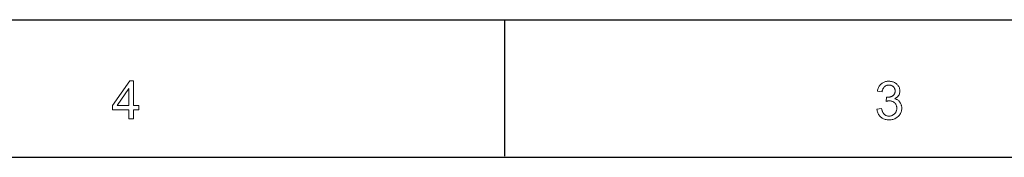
# Model space of a CAD drawing. Header units: millimetres. Extents: x 2163 to 2692, y -1564 to -1190.
# Tile 40 of 48: x 2450 to 2532, y -1201 to -1190. Entities that reach past the tile are written whole.
import ezdxf

# ---------------------------------------------------------------- set-up
doc = ezdxf.new("R2010")
doc.units = ezdxf.units.MM

msp = doc.modelspace()

# ---------------------------------------------------------------- linework, layer by layer
at = {"color": 7, "lineweight": 25}
for p, q in [((2162.54, -1189.809), (2691.116, -1189.809)), ((2175.144, -1201.256), (2679.145, -1201.256))]:
    msp.add_line(p, q, dxfattribs=at)
at = {"color": 7, "lineweight": 25, "ltscale": 0.225}
msp.add_line((2490.14, -1189.809), (2490.14, -1201.149), dxfattribs=at)
at = {"color": 7, "lineweight": 13}
for points in [[(2459.693, -1197.298), (2459.267, -1197.298), (2459.267, -1198.05), (2458.881, -1198.05), (2458.881, -1197.298), (2457.516, -1197.298), (2457.516, -1196.942), (2458.949, -1194.9), (2459.267, -1194.9), (2459.267, -1196.942), (2459.693, -1196.942)], [(2522.633, -1196.389), (2522.69, -1196.402), (2522.744, -1196.418), (2522.796, -1196.438), (2522.844, -1196.461), (2522.89, -1196.488), (2522.932, -1196.517), (2522.972, -1196.551), (2523.009, -1196.588), (2523.043, -1196.628), (2523.075, -1196.671), (2523.103, -1196.717), (2523.128, -1196.764), (2523.151, -1196.811), (2523.17, -1196.859), (2523.187, -1196.908), (2523.2, -1196.958), (2523.21, -1197.008), (2523.218, -1197.06), (2523.222, -1197.112), (2523.224, -1197.165), (2523.221, -1197.249), (2523.211, -1197.33), (2523.196, -1197.409), (2523.174, -1197.484), (2523.146, -1197.556), (2523.111, -1197.625), (2523.071, -1197.691), (2523.024, -1197.754), (2522.971, -1197.814), (2522.911, -1197.87), (2522.848, -1197.923), (2522.781, -1197.97), (2522.713, -1198.011), (2522.641, -1198.047), (2522.568, -1198.078), (2522.492, -1198.102), (2522.413, -1198.122), (2522.332, -1198.136), (2522.249, -1198.144), (2522.162, -1198.147), (2522.081, -1198.144), (2522.002, -1198.137), (2521.926, -1198.125), (2521.852, -1198.108), (2521.782, -1198.086), (2521.715, -1198.059), (2521.65, -1198.028), (2521.589, -1197.991), (2521.531, -1197.95), (2521.475, -1197.904), (2521.423, -1197.854), (2521.376, -1197.8), (2521.333, -1197.744), (2521.294, -1197.684), (2521.261, -1197.622), (2521.231, -1197.556), (2521.206, -1197.487), (2521.186, -1197.415), (2521.17, -1197.34), (2521.159, -1197.261), (2521.546, -1197.208), (2521.558, -1197.268), (2521.573, -1197.326), (2521.589, -1197.38), (2521.608, -1197.432), (2521.628, -1197.48), (2521.65, -1197.525), (2521.674, -1197.567), (2521.7, -1197.606), (2521.728, -1197.641), (2521.757, -1197.674), (2521.789, -1197.703), (2521.823, -1197.73), (2521.858, -1197.753), (2521.896, -1197.773), (2521.936, -1197.79), (2521.977, -1197.804), (2522.02, -1197.815), (2522.066, -1197.822), (2522.113, -1197.827), (2522.162, -1197.829), (2522.216, -1197.827), (2522.267, -1197.821), (2522.317, -1197.811), (2522.366, -1197.798), (2522.413, -1197.781), (2522.458, -1197.76), (2522.501, -1197.735), (2522.543, -1197.707), (2522.583, -1197.675), (2522.621, -1197.638), (2522.657, -1197.6), (2522.689, -1197.559), (2522.717, -1197.517), (2522.742, -1197.473), (2522.762, -1197.427), (2522.779, -1197.38), (2522.792, -1197.331), (2522.802, -1197.28), (2522.807, -1197.227), (2522.809, -1197.173), (2522.808, -1197.121), (2522.802, -1197.071), (2522.794, -1197.023), (2522.782, -1196.976), (2522.767, -1196.932), (2522.748, -1196.889), (2522.726, -1196.847), (2522.7, -1196.808), (2522.671, -1196.771), (2522.638, -1196.735), (2522.603, -1196.702), (2522.566, -1196.672), (2522.527, -1196.646), (2522.485, -1196.624), (2522.442, -1196.604), (2522.396, -1196.589), (2522.348, -1196.577), (2522.298, -1196.568), (2522.247, -1196.563), (2522.193, -1196.561), (2522.17, -1196.561), (2522.146, -1196.562), (2522.121, -1196.565), (2522.095, -1196.567), (2522.068, -1196.571), (2522.041, -1196.576), (2522.012, -1196.581), (2521.982, -1196.587), (2521.951, -1196.594), (2521.92, -1196.602), (2521.965, -1196.262), (2521.995, -1196.262), (2522.024, -1196.262), (2522.052, -1196.261), (2522.078, -1196.26), (2522.103, -1196.258), (2522.127, -1196.257), (2522.15, -1196.255), (2522.171, -1196.253), (2522.191, -1196.25), (2522.21, -1196.247), (2522.228, -1196.244), (2522.247, -1196.239), (2522.266, -1196.234), (2522.285, -1196.228), (2522.305, -1196.221), (2522.326, -1196.214), (2522.347, -1196.205), (2522.368, -1196.196), (2522.39, -1196.185), (2522.412, -1196.174), (2522.434, -1196.162), (2522.455, -1196.149), (2522.475, -1196.135), (2522.495, -1196.12), (2522.514, -1196.103), (2522.532, -1196.086), (2522.549, -1196.068), (2522.566, -1196.049), (2522.582, -1196.029), (2522.597, -1196.008), (2522.61, -1195.985), (2522.623, -1195.962), (2522.634, -1195.938), (2522.643, -1195.912), (2522.651, -1195.886), (2522.658, -1195.858), (2522.663, -1195.83), (2522.667, -1195.8), (2522.669, -1195.77), (2522.67, -1195.738), (2522.668, -1195.692), (2522.663, -1195.648), (2522.656, -1195.607), (2522.645, -1195.567), (2522.631, -1195.53), (2522.613, -1195.495), (2522.593, -1195.462), (2522.57, -1195.431), (2522.543, -1195.402), (2522.514, -1195.375), (2522.482, -1195.35), (2522.45, -1195.328), (2522.416, -1195.309), (2522.381, -1195.292), (2522.346, -1195.278), (2522.309, -1195.266), (2522.272, -1195.257), (2522.234, -1195.251), (2522.194, -1195.247), (2522.154, -1195.246), (2522.108, -1195.247), (2522.064, -1195.252), (2522.021, -1195.259), (2521.98, -1195.27), (2521.941, -1195.283), (2521.904, -1195.299), (2521.869, -1195.318), (2521.835, -1195.341), (2521.803, -1195.366), (2521.773, -1195.394), (2521.744, -1195.425), (2521.718, -1195.458), (2521.694, -1195.494), (2521.672, -1195.533), (2521.652, -1195.574), (2521.635, -1195.618), (2521.62, -1195.664), (2521.606, -1195.712), (2521.595, -1195.764), (2521.587, -1195.817), (2521.2, -1195.746), (2521.217, -1195.666), (2521.237, -1195.591), (2521.261, -1195.519), (2521.289, -1195.451), (2521.32, -1195.388), (2521.355, -1195.328), (2521.394, -1195.273), (2521.436, -1195.222), (2521.482, -1195.175), (2521.532, -1195.132), (2521.584, -1195.093), (2521.639, -1195.058), (2521.695, -1195.028), (2521.753, -1195.001), (2521.814, -1194.979), (2521.876, -1194.96), (2521.94, -1194.946), (2522.007, -1194.936), (2522.075, -1194.93), (2522.145, -1194.928), (2522.223, -1194.93), (2522.297, -1194.937), (2522.37, -1194.949), (2522.439, -1194.966), (2522.506, -1194.987), (2522.57, -1195.013), (2522.632, -1195.044), (2522.691, -1195.08), (2522.748, -1195.12), (2522.802, -1195.165), (2522.852, -1195.214), (2522.896, -1195.264), (2522.936, -1195.317), (2522.97, -1195.372), (2522.999, -1195.429), (2523.023, -1195.488), (2523.041, -1195.55), (2523.054, -1195.613), (2523.062, -1195.679), (2523.065, -1195.746), (2523.061, -1195.832), (2523.048, -1195.913), (2523.026, -1195.989), (2522.996, -1196.059), (2522.957, -1196.125), (2522.909, -1196.186), (2522.853, -1196.242), (2522.789, -1196.293), (2522.715, -1196.339), (2522.633, -1196.38)], [(2458.881, -1196.942), (2458.881, -1195.519), (2458.872, -1195.519), (2457.894, -1196.942)]]:
    msp.add_lwpolyline(points, close=True, dxfattribs=at)

doc.saveas('drawing.dxf')
